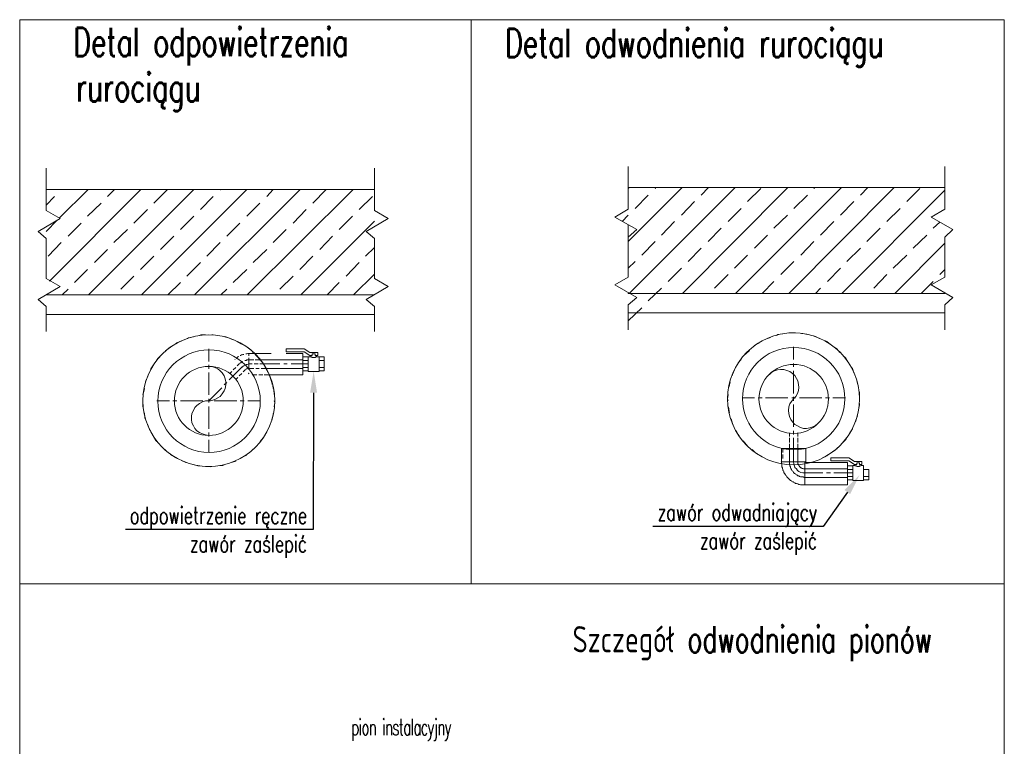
# Model space of a CAD drawing. Header units: millimetres. Extents: x -573548 to 674770, y -210017 to -47794.
# Tile 231 of 234: x 142785 to 146392, y -86688 to -84029. Entities that reach past the tile are written whole.
import ezdxf
from ezdxf import colors
from ezdxf.entities.mleader import LeaderData, LeaderLine
from ezdxf.math import Vec2, Vec3

# ---------------------------------------------------------------- set-up
doc = ezdxf.new("R2010")
doc.units = ezdxf.units.MM
doc.layers.add('_WENT_OPIS', color=7, linetype='Continuous', lineweight=13)
doc.styles.add('opis', font='romans.shx')
doc.styles.add('RomanS', font='romans.shx', dxfattribs={"width": 0.8})
doc.styles.add('WENT_50', font='simplex.shx', dxfattribs={"width": 0.7, "height": 20})

msp = doc.modelspace()

# ---------------------------------------------------------------- hatches: boundary and pattern name
at = {"lineweight": 9}
h = msp.add_hatch(color=9, dxfattribs=at)
edge = h.paths.add_edge_path(flags=0)
edge.add_spline(control_points=[(143520.4, -84653.3), (143518.8, -84653.3), (143517.6, -84652), (143517.6, -84650.5), (143517.6, -84649), (143518.8, -84647.8), (143520.4, -84647.8), (143520.4, -84647.8), (143520.4, -84647.8), (143520.4, -84647.8), (143521.9, -84647.8), (143523.1, -84649), (143523.1, -84650.5), (143523.1, -84652), (143521.9, -84653.3), (143520.4, -84653.3), (143520.4, -84653.3), (143520.4, -84653.3), (143520.4, -84653.3)], knot_values=[0, 0, 0, 0, 1, 1, 1, 2, 2, 2, 3, 3, 3, 4, 4, 4, 5, 5, 5, 6, 6, 6, 6], degree=3, periodic=0)
h = msp.add_hatch(color=9, dxfattribs=at)
edge = h.paths.add_edge_path(flags=0)
edge.add_spline(control_points=[(143600.8, -85302.5), (143599.3, -85302.5), (143598.1, -85301.3), (143598.1, -85299.7), (143598.1, -85298.2), (143599.3, -85297), (143600.8, -85297), (143600.8, -85297), (143600.8, -85297), (143600.8, -85297), (143602.3, -85297), (143603.6, -85298.2), (143603.6, -85299.7), (143603.6, -85301.3), (143602.3, -85302.5), (143600.8, -85302.5), (143600.8, -85302.5), (143600.8, -85302.5), (143600.8, -85302.5)], knot_values=[0, 0, 0, 0, 1, 1, 1, 2, 2, 2, 3, 3, 3, 4, 4, 4, 5, 5, 5, 6, 6, 6, 6], degree=3, periodic=0)
h = msp.add_hatch(color=9, dxfattribs=at)
edge = h.paths.add_edge_path(flags=0)
edge.add_spline(control_points=[(143624.6, -85291.5), (143623.1, -85291.5), (143621.8, -85290.3), (143621.8, -85288.8), (143621.8, -85287.3), (143623.1, -85286), (143624.6, -85286), (143624.6, -85286), (143624.6, -85286), (143624.6, -85286), (143626.1, -85286), (143627.3, -85287.3), (143627.3, -85288.8), (143627.3, -85290.3), (143626.1, -85291.5), (143624.6, -85291.5), (143624.6, -85291.5), (143624.6, -85291.5), (143624.6, -85291.5)], knot_values=[0, 0, 0, 0, 1, 1, 1, 2, 2, 2, 3, 3, 3, 4, 4, 4, 5, 5, 5, 6, 6, 6, 6], degree=3, periodic=0)
h = msp.add_hatch(color=9, dxfattribs=at)
edge = h.paths.add_edge_path(flags=0)
edge.add_spline(control_points=[(143666.7, -85276.9), (143665.1, -85276.9), (143663.9, -85275.7), (143663.9, -85274.1), (143663.9, -85272.6), (143665.1, -85271.4), (143666.7, -85271.4), (143666.7, -85271.4), (143666.7, -85271.4), (143666.7, -85271.4), (143668.2, -85271.4), (143669.4, -85272.6), (143669.4, -85274.1), (143669.4, -85275.7), (143668.2, -85276.9), (143666.7, -85276.9), (143666.7, -85276.9), (143666.7, -85276.9), (143666.7, -85276.9)], knot_values=[0, 0, 0, 0, 1, 1, 1, 2, 2, 2, 3, 3, 3, 4, 4, 4, 5, 5, 5, 6, 6, 6, 6], degree=3, periodic=0)
h = msp.add_hatch(color=9, dxfattribs=at)
edge = h.paths.add_edge_path(flags=0)
edge.add_spline(control_points=[(143624.6, -85326.3), (143623.1, -85326.3), (143621.8, -85325), (143621.8, -85323.5), (143621.8, -85322), (143623.1, -85320.8), (143624.6, -85320.8), (143624.6, -85320.8), (143624.6, -85320.8), (143624.6, -85320.8), (143626.1, -85320.8), (143627.3, -85322), (143627.3, -85323.5), (143627.3, -85325), (143626.1, -85326.3), (143624.6, -85326.3), (143624.6, -85326.3), (143624.6, -85326.3), (143624.6, -85326.3)], knot_values=[0, 0, 0, 0, 1, 1, 1, 2, 2, 2, 3, 3, 3, 4, 4, 4, 5, 5, 5, 6, 6, 6, 6], degree=3, periodic=0)
h = msp.add_hatch(color=9, dxfattribs=at)
edge = h.paths.add_edge_path(flags=0)
edge.add_spline(control_points=[(143686.8, -85308), (143685.3, -85308), (143684, -85306.7), (143684, -85305.2), (143684, -85303.7), (143685.3, -85302.5), (143686.8, -85302.5), (143686.8, -85302.5), (143686.8, -85302.5), (143686.8, -85302.5), (143688.3, -85302.5), (143689.5, -85303.7), (143689.5, -85305.2), (143689.5, -85306.7), (143688.3, -85308), (143686.8, -85308), (143686.8, -85308), (143686.8, -85308), (143686.8, -85308)], knot_values=[0, 0, 0, 0, 1, 1, 1, 2, 2, 2, 3, 3, 3, 4, 4, 4, 5, 5, 5, 6, 6, 6, 6], degree=3, periodic=0)
h = msp.add_hatch(color=9, dxfattribs=at)
edge = h.paths.add_edge_path(flags=0)
edge.add_spline(control_points=[(143699.6, -85331.8), (143698.1, -85331.8), (143696.8, -85330.5), (143696.8, -85329), (143696.8, -85327.5), (143698.1, -85326.3), (143699.6, -85326.3), (143699.6, -85326.3), (143699.6, -85326.3), (143699.6, -85326.3), (143701.1, -85326.3), (143702.3, -85327.5), (143702.3, -85329), (143702.3, -85330.5), (143701.1, -85331.8), (143699.6, -85331.8), (143699.6, -85331.8), (143699.6, -85331.8), (143699.6, -85331.8)], knot_values=[0, 0, 0, 0, 1, 1, 1, 2, 2, 2, 3, 3, 3, 4, 4, 4, 5, 5, 5, 6, 6, 6, 6], degree=3, periodic=0)
h = msp.add_hatch(color=7, dxfattribs=at)
edge = h.paths.add_edge_path(flags=0)
edge.add_spline(control_points=[(145575.9, -85650), (145574.4, -85650), (145573.2, -85648.7), (145573.2, -85647.2), (145573.2, -85645.7), (145574.4, -85644.5), (145575.9, -85644.5), (145575.9, -85644.5), (145575.9, -85644.5), (145575.9, -85644.5), (145577.4, -85644.5), (145578.7, -85645.7), (145578.7, -85647.2), (145578.7, -85648.7), (145577.4, -85650), (145575.9, -85650), (145575.9, -85650), (145575.9, -85650), (145575.9, -85650)], knot_values=[0, 0, 0, 0, 1, 1, 1, 2, 2, 2, 3, 3, 3, 4, 4, 4, 5, 5, 5, 6, 6, 6, 6], degree=3, periodic=0)
h = msp.add_hatch(color=7, dxfattribs=at)
edge = h.paths.add_edge_path(flags=0)
edge.add_spline(control_points=[(145661.9, -85650), (145660.4, -85650), (145659.1, -85648.7), (145659.1, -85647.2), (145659.1, -85645.7), (145660.4, -85644.5), (145661.9, -85644.5), (145661.9, -85644.5), (145661.9, -85644.5), (145661.9, -85644.5), (145663.4, -85644.5), (145664.6, -85645.7), (145664.6, -85647.2), (145664.6, -85648.7), (145663.4, -85650), (145661.9, -85650), (145661.9, -85650), (145661.9, -85650), (145661.9, -85650)], knot_values=[0, 0, 0, 0, 1, 1, 1, 2, 2, 2, 3, 3, 3, 4, 4, 4, 5, 5, 5, 6, 6, 6, 6], degree=3, periodic=0)

# ---------------------------------------------------------------- linework, layer by layer
at = {"color": 7, "lineweight": 9, "elevation": 126}
for points in [[(146392.2, -86093.4), (142785.5, -86093.4), (142785.5, -84028.7), (146392.2, -84028.7)], [(144439, -84028.7), (146392.2, -84028.7), (146392.2, -86093.4), (144439, -86093.4)], [(143856.8, -85257.7), (143847.7, -85257.7), (143827.6, -85244.9), (143761.8, -85244.9), (143761.8, -85233.9), (143827.6, -85233.9), (143847.7, -85246.7), (143877, -85246.7), (143877, -85257.7), (143867.8, -85257.7), (143867.8, -85252.2), (143856.8, -85252.2)], [(145852.1, -85656.4), (145842.9, -85656.4), (145822.8, -85643.6), (145757, -85643.6), (145757, -85632.6), (145822.8, -85632.6), (145842.9, -85645.4), (145870.4, -85645.4), (145870.4, -85656.4), (145861.2, -85656.4), (145861.2, -85650.9), (145852.1, -85650.9)], [(146392.2, -89812.1), (142785.5, -89812.1), (142785.5, -86093.4), (146392.2, -86093.4)]]:
    msp.add_lwpolyline(points, close=True, dxfattribs=at)
at = {"color": 9, "lineweight": 9, "elevation": 126}
for points in [[(142882.1, -84571.9), (142882.1, -84727.3), (142933.3, -84756.6), (142852.8, -84804.1), (142882.1, -84829.7), (142882.1, -84976), (142933.3, -85005.3), (142852.8, -85052.9), (142882.1, -85078.5), (142882.1, -85169.9)], [(144085.4, -84571.9), (144085.4, -84727.3), (144134.8, -84756.6), (144054.4, -84804.1), (144085.4, -84829.7), (144085.4, -84976), (144134.8, -85005.3), (144054.4, -85052.9), (144085.4, -85078.5), (144085.4, -85169.9)], [(145014.5, -84566.4), (145014.5, -84721.8), (144965.1, -84751.1), (145045.6, -84796.8), (145014.5, -84824.3), (145014.5, -84970.6), (144965.1, -84999.8), (145045.6, -85045.5), (145014.5, -85073), (145014.5, -85164.4)], [(146173.9, -84566.4), (146173.9, -84721.8), (146124.6, -84751.1), (146203.2, -84796.8), (146173.9, -84824.3), (146173.9, -84970.6), (146124.6, -84999.8), (146203.2, -85045.5), (146173.9, -85073), (146173.9, -85164.4)], [(145014.5, -84646.9), (145018.1, -84643.2)], [(145014.5, -84840.7), (145212, -84643.2)], [(145014.5, -84721.8), (145014.5, -84643.2), (146173.9, -84643.2)], [(145018.1, -85030.9), (145405.8, -84643.2)], [(145113.2, -84646.9), (145115.1, -84643.2)], [(145213.8, -85030.9), (145599.7, -84643.2)], [(145281.5, -84670.6), (145308.9, -84643.2)], [(145407.7, -85030.9), (145795.4, -84643.2)], [(145451.6, -84694.4), (145500.9, -84646.9)], [(145603.4, -85030.9), (145989.2, -84643.2)], [(145694.8, -84646.9), (145698.5, -84643.2)], [(145864.9, -84670.6), (145892.3, -84643.2)], [(146035, -84694.4), (146082.5, -84646.9)], [(142882.1, -84650.5), (144085.4, -84650.5), (144085.4, -84727.3)], [(142882.1, -84707.2), (142913.2, -84676.1)], [(142894.9, -84985.2), (143229.6, -84650.5)], [(142929.6, -84754.8), (143035.7, -84650.5)], [(142937, -84650.5), (142938.8, -84650.5)], [(143037.5, -85036.4), (143423.4, -84650.5)], [(143107, -84676.1), (143132.6, -84650.5)], [(143231.4, -85036.4), (143617.3, -84650.5)], [(143277.1, -84699.9), (143326.5, -84650.5)], [(143425.3, -85036.4), (143813, -84650.5)], [(143447.2, -84723.7), (143494.7, -84676.1)], [(143619.1, -85036.4), (144006.8, -84650.5)], [(143690.4, -84676.1), (143714.2, -84650.5)], [(143858.7, -84699.9), (143908.1, -84650.5)], [(144028.8, -84723.7), (144078.1, -84676.1)], [(145040.1, -84720), (145087.6, -84670.6)], [(145621.6, -84720), (145671, -84670.6)], [(145797.2, -85030.9), (146173.9, -84652.4)], [(143033.9, -84747.4), (143083.3, -84699.9)], [(143617.3, -84747.4), (143664.8, -84699.9)], [(145210.2, -84743.8), (145257.7, -84694.4)], [(145380.2, -84767.6), (145427.8, -84720)], [(145791.7, -84743.8), (145841.1, -84694.4)], [(145961.8, -84767.6), (146011.2, -84720)], [(143204, -84773.1), (143253.3, -84723.7)], [(143374, -84796.8), (143423.4, -84747.4)], [(143787.4, -84773.1), (143834.9, -84723.7)], [(143955.6, -84796.8), (144005, -84747.4)], [(144992.5, -84767.6), (145014.5, -84743.8)], [(145548.5, -84791.3), (145597.9, -84743.8)], [(142882.1, -84804.1), (142922.3, -84762.1)], [(142962.6, -84820.6), (143010.1, -84773.1)], [(143544.1, -84820.6), (143591.7, -84773.1)], [(143814.8, -85036.4), (144085.4, -84765.7)], [(145014.5, -84970.6), (145014.5, -84780.4)], [(145137, -84816.9), (145184.6, -84767.6)], [(145307.1, -84840.7), (145354.6, -84791.3)], [(145718.6, -84816.9), (145767.9, -84767.6)], [(145888.6, -84840.7), (145938, -84791.3)], [(146131.9, -84791.3), (146155.7, -84769.4)], [(143130.8, -84844.4), (143180.2, -84796.8)], [(143300.9, -84870), (143350.3, -84820.6)], [(143714.2, -84844.4), (143761.8, -84796.8)], [(143884.3, -84870), (143931.8, -84820.6)], [(144085.4, -84829.7), (144085.4, -84976)], [(145477.2, -84864.5), (145524.7, -84816.9)], [(146058.7, -84864.5), (146108.1, -84816.9)], [(142889.4, -84893.8), (142937, -84844.4)], [(143471, -84893.8), (143520.4, -84844.4)], [(144052.5, -84893.8), (144085.4, -84862.7)], [(145063.9, -84890.1), (145113.2, -84840.7)], [(145233.9, -84913.9), (145281.5, -84864.5)], [(145647.2, -84890.1), (145694.8, -84840.7)], [(145815.5, -84913.9), (145864.9, -84864.5)], [(145991.1, -85030.9), (146173.9, -84846.2)], [(143059.5, -84917.5), (143107, -84870)], [(143227.7, -84943.1), (143277.1, -84893.8)], [(143641.1, -84917.5), (143690.4, -84870)], [(143811.1, -84943.1), (143858.7, -84893.8)], [(145404, -84937.6), (145451.6, -84890.1)], [(145985.6, -84937.6), (146035, -84890.1)], [(143397.8, -84966.9), (143447.2, -84917.5)], [(143981.2, -84966.9), (144028.8, -84917.5)], [(145014.5, -84937.6), (145040.1, -84913.9)], [(145160.8, -84987), (145210.2, -84937.6)], [(145574.1, -84961.4), (145621.6, -84913.9)], [(145744.2, -84987), (145791.7, -84937.6)], [(142986.3, -84990.7), (143033.9, -84943.1)], [(143156.4, -85014.5), (143204, -84966.9)], [(143567.9, -84990.7), (143617.3, -84943.1)], [(143738, -85014.5), (143787.4, -84966.9)], [(144008.6, -85036.4), (144085.4, -84959.6)], [(145330.9, -85010.8), (145380.2, -84961.4)], [(145914.2, -85010.8), (145961.8, -84961.4)], [(146155.7, -84961.4), (146173.9, -84943.1)], [(143328.3, -85036.4), (143374, -84990.7)], [(143911.7, -85036.4), (143955.6, -84990.7)], [(145504.6, -85030.9), (145548.5, -84987)], [(146088, -85030.9), (146131.9, -84987)], [(144085.4, -85034.6), (144085.4, -85036.4), (142882.1, -85036.4), (144083.6, -85036.4)], [(142940.6, -85036.4), (142962.6, -85014.5)], [(143522.2, -85036.4), (143544.1, -85014.5)], [(145016.3, -85030.9), (146173.9, -85030.9), (145014.5, -85030.9), (145014.5, -85029.1)], [(145087.6, -85058.3), (145137, -85010.8)], [(145700.3, -85030.9), (145718.6, -85010.8)], [(144085.4, -85078.5), (144085.4, -85107.7), (142882.1, -85107.7)], [(146173.9, -85102.2), (145014.5, -85102.2), (145014.5, -85073)], [(145014.5, -85131.5), (145063.9, -85083.9)], [(143535, -85188.2), (143540.5, -85190), (143556.9, -85195.5), (143564.2, -85199.2)], [(143569.7, -85201), (143577, -85204.6), (143582.5, -85206.5), (143597.2, -85215.6), (143604.5, -85219.3)], [(143610, -85222.9), (143617.3, -85226.6), (143622.8, -85230.3), (143635.6, -85241.2), (143641.1, -85246.7)], [(143578.9, -85268.7), (143580.7, -85266.8), (143582.5, -85265), (143584.4, -85263.2), (143586.2, -85263.2), (143588, -85261.3)], [(143593.5, -85257.7), (143595.3, -85257.7), (143597.2, -85255.9), (143600.8, -85255.9), (143602.6, -85254), (143604.5, -85254), (143606.3, -85254)], [(143706.9, -85250.4), (143646.5, -85250.4), (143644.7, -85250.4), (143624.6, -85250.4), (143624.6, -85259.5), (143624.6, -85250.4), (143622.8, -85250.4), (143620.9, -85250.4), (143617.3, -85252.2), (143615.4, -85252.2), (143613.6, -85252.2)], [(143646.5, -85252.2), (143652, -85257.7), (143655.7, -85261.3), (143666.7, -85274.1), (143672.1, -85281.5)], [(143610, -85294.3), (143606.3, -85296.1), (143600.8, -85299.7), (143553.3, -85347.3)], [(143573.4, -85272.3), (143575.2, -85272.3)], [(143602.6, -85279.6), (143600.8, -85281.5), (143599, -85281.5), (143597.2, -85283.3), (143595.3, -85285.1), (143593.5, -85285.1), (143591.7, -85286.9), (143589.8, -85288.8), (143582.5, -85296.1)], [(143642.9, -85305.2), (143624.6, -85305.2), (143624.6, -85310.7), (143624.6, -85305.2), (143624.6, -85292.4), (143624.6, -85305.2), (143622.8, -85305.2), (143620.9, -85305.2), (143619.1, -85307.1), (143617.3, -85307.1), (143615.4, -85307.1), (143613.6, -85308.9), (143611.8, -85310.7), (143604.5, -85318)], [(143642.9, -85274.1), (143624.6, -85274.1), (143624.6, -85266.8), (143624.6, -85274.1), (143624.6, -85286.9), (143624.6, -85274.1), (143622.8, -85274.1), (143620.9, -85274.1), (143619.1, -85274.1), (143617.3, -85274.1), (143615.4, -85276), (143613.6, -85276), (143611.8, -85276), (143610, -85276)], [(143615.4, -85290.6), (143619.1, -85290.6), (143624.6, -85288.8), (143637.4, -85288.8)], [(143644.7, -85288.8), (143659.3, -85288.8)], [(143670.3, -85305.2), (143686.8, -85305.2), (143822.1, -85305.2), (143822.1, -85274.1), (143666.7, -85274.1), (143648.4, -85274.1)], [(143664.8, -85288.8), (143677.6, -85288.8), (143679.5, -85288.8), (143738, -85288.8)], [(143675.8, -85286.9), (143681.3, -85292.4), (143683.1, -85297.9), (143692.3, -85312.5), (143694.1, -85319.9)], [(143555.1, -85323.5), (143562.4, -85316.2)], [(143567.9, -85310.7), (143577, -85301.6)], [(143599, -85323.5), (143589.8, -85332.7)], [(143637.4, -85329), (143653.9, -85329)], [(143650.2, -85305.2), (143663, -85305.2)], [(143661.2, -85329), (143675.8, -85329)], [(143681.3, -85329), (143699.6, -85329), (143822.1, -85329), (143822.1, -85305.2)], [(143697.7, -85327.2), (143701.4, -85334.5), (143703.2, -85338.2), (143708.7, -85356.4), (143710.5, -85363.8)], [(143584.4, -85338.2), (143577, -85345.5)], [(143712.4, -85369.2), (143714.2, -85378.4), (143716, -85383.9), (143717.9, -85400.3)], [(145605.2, -85553.9), (145605.2, -85541.1)], [(145636.3, -85541.1), (145636.3, -85553.9)], [(145605.2, -85574.1), (145605.2, -85559.4), (145605.2, -85575.9)], [(145605.2, -85592.4), (145605.2, -85581.4)], [(145605.2, -85583.2), (145605.2, -85597.8)], [(145619.8, -85559.4), (145619.8, -85572.2)], [(145619.8, -85579.6), (145619.8, -85592.4)], [(145636.3, -85575.9), (145636.3, -85559.4), (145636.3, -85574.1)], [(145636.3, -85581.4), (145636.3, -85592.4)], [(145636.3, -85599.7), (145636.3, -85583.2)], [(145581.4, -85599.7), (145581.4, -85612.5)], [(145581.4, -85619.8), (145581.4, -85632.6), (145581.4, -85634.4)], [(145605.2, -85603.3), (145605.2, -85621.6)], [(145619.8, -85599.7), (145619.8, -85612.5)]]:
    msp.add_lwpolyline(points, dxfattribs=at)
at = {"color": 7, "lineweight": 9, "elevation": 126}
for points in [[(143399.6, -85195.5), (143403.3, -85193.7), (143421.6, -85190)], [(143443.5, -85184.5), (143449, -85182.7), (143465.5, -85182.7)], [(143489.3, -85182.7), (143494.7, -85182.7), (143511.2, -85184.5)], [(145557.6, -85184.5), (145563.1, -85180.9), (145581.4, -85179)], [(145603.4, -85175.4), (145608.8, -85175.4), (145627.1, -85175.4)], [(145649.1, -85177.2), (145654.6, -85177.2), (145671, -85180.9)], [(145694.8, -85186.4), (145700.3, -85188.2), (145714.9, -85195.5)], [(143319.2, -85241.2), (143324.7, -85237.6), (143337.5, -85226.6)], [(143357.6, -85213.8), (143361.2, -85212), (143377.7, -85204.6)], [(145475.3, -85222.9), (145480.8, -85219.3), (145495.5, -85212)], [(145515.6, -85199.2), (145521.1, -85197.3), (145535.7, -85191.8)], [(145619.8, -85272.3), (145619.8, -85226.6)], [(145736.9, -85204.6), (145742.3, -85206.5), (145755.1, -85217.5)], [(143288.1, -85274.1), (143291.8, -85268.7), (143302.7, -85257.7)], [(143478.3, -85279.6), (143478.3, -85233.9)], [(143822.1, -85274.1), (143822.1, -85250.4), (143761.8, -85250.4)], [(143849.5, -85257.7), (143849.5, -85263.2), (143842.2, -85263.2), (143842.2, -85316.2), (143882.5, -85316.2), (143882.5, -85263.2), (143873.3, -85263.2), (143873.3, -85257.7)], [(145442.4, -85254), (145446.1, -85250.4), (145458.9, -85239.4)], [(145773.4, -85230.3), (145778.9, -85233.9), (145789.9, -85246.7)], [(143264.3, -85312.5), (143266.1, -85307.1), (143275.3, -85292.4)], [(143478.3, -85307.1), (143478.3, -85292.4)], [(143752.6, -85288.8), (143765.4, -85288.8)], [(143780, -85288.8), (143840.4, -85288.8)], [(143822.1, -85276), (143822.1, -85263.2), (143842.2, -85263.2)], [(143842.2, -85314.4), (143822.1, -85314.4), (143822.1, -85301.6), (143822.1, -85276), (143842.2, -85276)], [(143849.5, -85263.2), (143851.4, -85263.2), (143853.2, -85263.2), (143855, -85263.2), (143855, -85265), (143856.8, -85265), (143858.7, -85265), (143860.5, -85265), (143862.3, -85265), (143864.2, -85265), (143866, -85265), (143867.8, -85265), (143869.7, -85263.2), (143871.5, -85263.2), (143873.3, -85263.2)], [(143882.5, -85263.2), (143900.7, -85263.2), (143900.7, -85276)], [(143882.5, -85276), (143900.7, -85276), (143900.7, -85301.6), (143882.5, -85301.6)], [(145415, -85290.6), (145416.8, -85285.1), (145427.8, -85272.3)], [(145619.8, -85299.7), (145619.8, -85286.9)], [(145806.4, -85263.2), (145810, -85266.8), (145819.2, -85281.5)], [(143246, -85354.6), (143247.9, -85349.1), (143255.2, -85334.5)], [(143478.3, -85402.2), (143478.3, -85319.9)], [(143822.1, -85301.6), (143842.2, -85301.6)], [(143882.5, -85314.4), (143900.7, -85314.4), (143900.7, -85301.6)], [(145394.9, -85332.7), (145396.7, -85327.2), (145404, -85310.7)], [(145619.8, -85396.7), (145619.8, -85314.4)], [(145832, -85301.6), (145835.6, -85305.2), (145841.1, -85321.7)], [(143535, -85365.6), (143544.1, -85356.4)], [(145382.1, -85376.6), (145383.9, -85371.1), (145387.6, -85354.6)], [(145850.2, -85343.6), (145852.1, -85349.1), (145855.7, -85365.6)], [(143236.9, -85400.3), (143238.7, -85394.8), (143242.4, -85378.4)], [(143478.3, -85424.1), (143525.8, -85376.6)], [(145380.2, -85422.3), (145378.4, -85416.8), (145380.2, -85400.3)], [(145859.4, -85387.5), (145861.2, -85393), (145861.2, -85411.3)], [(143236.9, -85446.1), (143236.9, -85440.6), (143236.9, -85424.1)], [(143288.1, -85424.1), (143333.8, -85424.1)], [(143346.6, -85424.1), (143361.2, -85424.1)], [(143374, -85424.1), (143456.3, -85424.1)], [(143471, -85424.1), (143483.8, -85424.1)], [(143478.3, -85429.6), (143478.3, -85416.8)], [(143498.4, -85424.1), (143580.7, -85424.1)], [(143593.5, -85424.1), (143608.1, -85424.1)], [(143620.9, -85424.1), (143666.7, -85424.1)], [(143717.9, -85424.1), (143719.7, -85429.6), (143717.9, -85446.1)], [(145431.4, -85413.1), (145477.2, -85413.1)], [(145490, -85413.1), (145504.6, -85413.1)], [(145517.4, -85413.1), (145599.7, -85413.1)], [(145614.3, -85413.1), (145627.1, -85413.1)], [(145619.8, -85424.1), (145619.8, -85409.5)], [(145619.8, -85519.2), (145619.8, -85436.9)], [(145641.8, -85413.1), (145724.1, -85413.1)], [(145736.9, -85413.1), (145751.5, -85413.1)], [(145764.3, -85413.1), (145810, -85413.1)], [(145861.2, -85433.2), (145861.2, -85438.7), (145857.6, -85457)], [(143246, -85491.8), (143244.2, -85486.3), (143242.4, -85468)], [(143478.3, -85526.5), (143478.3, -85444.2)], [(143714.2, -85469.8), (143714.2, -85475.3), (143708.7, -85491.8)], [(145385.7, -85468), (145383.9, -85462.5), (145382.1, -85446.1)], [(145853.9, -85479), (145852.1, -85484.5), (145846.6, -85500.9)], [(143264.3, -85533.8), (143260.7, -85528.3), (143255.2, -85511.9)], [(143701.4, -85513.7), (143699.6, -85519.2), (143692.3, -85533.8)], [(145398.5, -85511.9), (145396.7, -85506.4), (145391.2, -85489.9)], [(143478.3, -85553.9), (143478.3, -85539.3)], [(145420.5, -85552.1), (145416.8, -85546.6), (145409.5, -85532)], [(145619.8, -85546.6), (145619.8, -85533.8)], [(145837.4, -85521), (145835.6, -85526.5), (145826.5, -85541.1)], [(143288.1, -85572.2), (143284.4, -85568.6), (143275.3, -85553.9)], [(143478.3, -85612.5), (143478.3, -85566.8)], [(143681.3, -85553.9), (143677.6, -85559.4), (143666.7, -85572.2)], [(145449.7, -85586.9), (145446.1, -85583.2), (145435.1, -85570.4)], [(145619.8, -85605.2), (145619.8, -85561.3)], [(145813.7, -85561.3), (145810, -85566.8), (145799, -85577.7)], [(143319.2, -85605.2), (143315.5, -85601.5), (143302.7, -85588.7)], [(143357.6, -85632.6), (143352.1, -85628.9), (143337.5, -85619.8)], [(143617.3, -85619.8), (143613.6, -85623.4), (143597.2, -85632.6)], [(143652, -85590.5), (143648.4, -85594.2), (143635.6, -85605.2)], [(145486.3, -85616.1), (145480.8, -85614.3), (145468, -85601.5)], [(145607, -85647.2), (145575.9, -85647.2), (145575.9, -85597.8), (145607, -85597.8)], [(145727.7, -85687.5), (145661.9, -85687.5), (145654.6, -85687.5), (145647.2, -85685.6), (145639.9, -85682), (145634.4, -85678.3), (145630.8, -85672.8), (145625.3, -85667.3), (145623.5, -85661.8), (145621.6, -85654.5), (145619.8, -85647.2), (145619.8, -85597.8)], [(145634.4, -85597.8), (145665.5, -85597.8), (145665.5, -85647.2), (145634.4, -85647.2)], [(145746, -85621.6), (145742.3, -85625.3), (145725.9, -85632.6)], [(145782.6, -85594.2), (145778.9, -85599.7), (145764.3, -85608.8)], [(143399.6, -85650.9), (143394.2, -85649), (143377.7, -85641.7)], [(143443.5, -85661.8), (143438.1, -85661.8), (143421.6, -85656.4)], [(143535, -85658.2), (143529.5, -85660), (143511.2, -85661.8)], [(143577, -85643.6), (143573.4, -85645.4), (143556.9, -85650.9)], [(145605.2, -85647.2), (145575.9, -85647.2), (145575.9, -85650.9), (145575.9, -85654.5), (145577.8, -85656.4), (145577.8, -85660), (145577.8, -85663.7), (145577.8, -85665.5), (145579.6, -85669.2), (145579.6, -85671), (145581.4, -85674.7), (145581.4, -85678.3), (145583.2, -85680.1), (145585.1, -85683.8), (145585.1, -85685.6), (145586.9, -85689.3), (145588.7, -85691.1), (145590.6, -85694.8), (145592.4, -85696.6), (145594.2, -85698.4), (145596, -85702.1), (145597.9, -85703.9), (145599.7, -85705.7), (145601.5, -85707.6), (145605.2, -85711.2), (145607, -85713.1), (145608.8, -85714.9), (145612.5, -85716.7), (145614.3, -85718.5), (145616.2, -85720.4), (145619.8, -85720.4), (145621.6, -85722.2), (145625.3, -85724), (145627.1, -85725.9), (145630.8, -85725.9), (145634.4, -85727.7), (145636.3, -85727.7), (145639.9, -85729.5), (145641.8, -85729.5), (145645.4, -85731.3), (145649.1, -85731.3), (145650.9, -85731.3), (145654.6, -85731.3), (145658.2, -85731.3), (145661.9, -85731.3), (145661.9, -85703.9), (145817.3, -85703.9), (145817.3, -85672.8), (145660, -85672.8)], [(145661.9, -85676.5), (145661.9, -85647.2), (145632.6, -85647.2)], [(145817.3, -85672.8), (145817.3, -85649), (145660, -85649)], [(145844.8, -85656.4), (145844.8, -85660), (145837.4, -85660), (145837.4, -85714.9), (145875.8, -85714.9), (145875.8, -85660), (145868.5, -85660), (145868.5, -85656.4)], [(143489.3, -85663.7), (143483.8, -85665.5), (143465.5, -85663.7)], [(145740.5, -85687.5), (145755.1, -85687.5)], [(145767.9, -85687.5), (145835.6, -85687.5)], [(145817.3, -85700.3), (145817.3, -85674.7), (145817.3, -85661.8), (145837.4, -85661.8)], [(145817.3, -85674.7), (145837.4, -85674.7)], [(145868.5, -85660), (145866.7, -85661.8), (145864.9, -85661.8), (145863, -85661.8), (145861.2, -85661.8), (145861.2, -85663.7), (145859.4, -85663.7), (145857.6, -85663.7), (145855.7, -85663.7), (145853.9, -85663.7), (145852.1, -85663.7), (145850.2, -85661.8), (145848.4, -85661.8), (145846.6, -85661.8), (145844.8, -85661.8), (145844.8, -85660)], [(145875.8, -85674.7), (145896, -85674.7), (145896, -85700.3)], [(145661.9, -85731.3), (145817.3, -85731.3), (145817.3, -85703.9)], [(145837.4, -85700.3), (145817.3, -85700.3), (145817.3, -85713.1), (145837.4, -85713.1)], [(145875.8, -85700.3), (145896, -85700.3), (145896, -85713.1), (145875.8, -85713.1)]]:
    msp.add_lwpolyline(points, dxfattribs=at)
at = {"color": 1, "lineweight": 9, "elevation": 126}
for points in [[(143478.3, -85550.3), (143465.5, -85548.5), (143454.5, -85544.8), (143443.5, -85539.3), (143434.4, -85533.8), (143427.1, -85524.7), (143421.6, -85515.5), (143416.1, -85504.6), (143414.3, -85491.8), (143414.3, -85480.8), (143416.1, -85469.8), (143421.6, -85458.9), (143427.1, -85447.9), (143434.4, -85440.6), (143443.5, -85433.2), (143454.5, -85427.8), (143465.5, -85424.1), (143478.3, -85424.1), (143489.3, -85422.3), (143500.2, -85418.6), (143511.2, -85413.1), (143520.4, -85407.6), (143527.7, -85398.5), (143535, -85387.5), (143538.6, -85378.4), (143540.5, -85365.6), (143540.5, -85354.6), (143538.6, -85343.6), (143535, -85332.7), (143527.7, -85321.7), (143520.4, -85314.4), (143511.2, -85307.1), (143500.2, -85301.6), (143489.3, -85297.9), (143478.3, -85297.9)], [(145532, -85327.2), (145539.3, -85319.9), (145550.3, -85314.4), (145561.3, -85310.7), (145572.3, -85308.9), (145585.1, -85308.9), (145596, -85312.5), (145607, -85316.2), (145616.2, -85323.5), (145625.3, -85330.8), (145630.8, -85341.8), (145636.3, -85351), (145638.1, -85363.8), (145639.9, -85374.7), (145638.1, -85385.7), (145634.4, -85396.7), (145629, -85407.6), (145619.8, -85416.8), (145612.5, -85425.9), (145607, -85435.1), (145603.4, -85446.1), (145601.5, -85458.9), (145603.4, -85469.8), (145605.2, -85480.8), (145610.7, -85491.8), (145616.2, -85500.9), (145625.3, -85510.1), (145634.4, -85515.5), (145645.4, -85521), (145656.4, -85524.7), (145667.4, -85524.7), (145680.2, -85522.9), (145691.1, -85519.2), (145700.3, -85513.7), (145709.4, -85506.4)]]:
    msp.add_lwpolyline(points, dxfattribs=at)
at = {"color": 100, "lineweight": 9, "elevation": 126}
for points in [[(145636.3, -85597.8), (145636.3, -85647.2), (145605.2, -85647.2), (145605.2, -85597.8)], [(145661.9, -85703.9), (145661.9, -85672.8), (145660, -85672.8), (145658.2, -85672.8), (145656.4, -85672.8), (145654.6, -85671), (145652.7, -85671), (145650.9, -85671), (145649.1, -85669.2), (145647.2, -85669.2), (145645.4, -85667.3), (145643.6, -85665.5), (145641.8, -85663.7), (145641.8, -85661.8), (145639.9, -85661.8), (145639.9, -85660), (145638.1, -85658.2), (145638.1, -85656.4), (145636.3, -85654.5), (145636.3, -85652.7), (145636.3, -85650.9), (145636.3, -85649), (145636.3, -85647.2), (145605.2, -85647.2), (145605.2, -85650.9), (145605.2, -85652.7), (145605.2, -85654.5), (145607, -85658.2), (145607, -85660), (145607, -85661.8), (145608.8, -85665.5), (145608.8, -85667.3), (145608.8, -85669.2), (145610.7, -85671), (145612.5, -85674.7), (145612.5, -85676.5), (145614.3, -85678.3), (145616.2, -85680.1), (145618, -85682), (145619.8, -85683.8), (145619.8, -85685.6), (145621.6, -85687.5), (145623.5, -85689.3), (145627.1, -85691.1), (145629, -85692.9), (145630.8, -85694.8), (145632.6, -85694.8), (145634.4, -85696.6), (145636.3, -85698.4), (145639.9, -85698.4), (145641.8, -85700.3), (145643.6, -85700.3), (145645.4, -85702.1), (145649.1, -85702.1), (145650.9, -85702.1), (145652.7, -85702.1), (145656.4, -85702.1), (145658.2, -85703.9)]]:
    msp.add_lwpolyline(points, close=True, dxfattribs=at)
at = {"color": 7, "lineweight": 9}
msp.add_circle((145619.8, -85416.8, 126), 241.4, dxfattribs=at)
at = {"color": 9, "lineweight": 9}
for centre in [(143479.2, -85425, 126), (145620.7, -85415.9, 126)]:
    msp.add_circle(centre, 187.5, dxfattribs=at)
at = {"color": 140, "lineweight": 9}
msp.add_circle((143478.3, -85424.1, 126), 126.2, dxfattribs=at)
at = {"color": 7, "lineweight": 9}
msp.add_ellipse((143478.3, -85423.2, 126), major_axis=(241.4, 0), ratio=0.996212, start_param=0, end_param=6.283185, dxfattribs=at)
at = {"color": 100, "lineweight": 9}
msp.add_ellipse((145620.7, -85416.8, 126), major_axis=(127.1, 0), ratio=0.992806, start_param=0, end_param=6.283185, dxfattribs=at)

# ---------------------------------------------------------------- texts
at = {"color": 7, "lineweight": 9, "style": 'RomanS', "width": 0.7}
for s, height, p in [('Detal odpowietrzenia', 103.68, (142982.1, -84162.4, 126)), ('Detal odwodnienia rurociągu', 103.68, (144563.5, -84166.1, 126)), ('rurociągu', 103.68, (142991.6, -84328.5, 126)), ('Szczegół odwodnienia pionów', 96, (144810.8, -86344.5, 126))]:
    msp.add_text(s, height=height, dxfattribs=at).set_placement(p)
at = {"layer": '_WENT_OPIS', "lineweight": 9, "ltscale": 100, "insert": (144182, -86628.1, 126), "char_height": 60, "width": 1305.244, "attachment_point": 5, "style": 'opis'}
msp.add_mtext('\\T0.9;\\W0.6;pion instalacyjny', dxfattribs=at)

# ---------------------------------------------------------------- leaders
at = {"layer": '_WENT_OPIS', "lineweight": 9, "ltscale": 100}
ml = msp.add_multileader_mtext('Standard', dxfattribs=at)
ml.set_content('odpowietrzenie ręczne\\Pzawór zaślepić\\P', color=256, style='WENT_50')
ml.set_leader_properties(linetype='ByLayer')
ml.build(insert=Vec2(0, 0))
ml.multileader.update_dxf_attribs({"text_left_attachment_type": 6, "text_right_attachment_type": 6, "dogleg_length": 6.22, "arrow_head_size": 77.8})
ctx = ml.context
ctx.base_point, ctx.char_height, ctx.arrow_head_size, ctx.landing_gap_size, ctx.plane_origin, ctx.plane_x_axis, ctx.plane_y_axis = Vec3(143103.2, -85894.9, 126), 62.208, 77.8, 15.6, Vec3(150123.7, -78373, 126), Vec3(-1, 0), Vec3(0, -1)
ctx.left_attachment, ctx.right_attachment, ctx.text_align_type, ctx.attachment_type = 6, 6, 2, 2
notes = []
notes.append((ctx, [(0, (1, 1, 0), (143860.1, -85894.9, 126), (-1, 0), 6.22, [(0, [(143862.3, -85316.2, 126)], 256, [])])]))
ctx.mtext.insert, ctx.mtext.alignment, ctx.mtext.flow_direction = Vec3(143838.3, -85811.9, 126), 3, 5
ml = msp.add_multileader_mtext('Standard', dxfattribs=at)
ml.set_content('zawór odwadniający\\Pzawór zaślepić\\P', color=256, style='WENT_50')
ml.set_leader_properties(linetype='ByLayer')
ml.build(insert=Vec2(0, 0))
ml.multileader.update_dxf_attribs({"text_left_attachment_type": 6, "text_right_attachment_type": 6, "dogleg_length": 6.22, "arrow_head_size": 77.8})
ctx = ml.context
ctx.base_point, ctx.char_height, ctx.arrow_head_size, ctx.landing_gap_size, ctx.plane_origin, ctx.plane_x_axis, ctx.plane_y_axis = Vec3(145041.8, -85883.3, 126), 62.208, 77.8, 15.6, Vec3(151957.2, -78365.7, 126), Vec3(-1, 0), Vec3(0, -1)
ctx.left_attachment, ctx.right_attachment, ctx.text_align_type = 6, 6, 2
notes.append((ctx, [(0, (1, 1, 0), (145728.2, -85883.3, 126), (-1, 0), 6.22, [(0, [(145862.2, -85694.4, 126)], 256, [])])]))
ctx.mtext.insert, ctx.mtext.alignment, ctx.mtext.flow_direction = Vec3(145706.4, -85800.3, 126), 3, 5
for ctx, leaders in notes:
    for number, flags, end, landing, length, lines in leaders:
        leader = LeaderData()
        leader.index, (leader.has_last_leader_line, leader.has_dogleg_vector, leader.attachment_direction) = number, flags
        leader.last_leader_point, leader.dogleg_vector, leader.dogleg_length = Vec3(end), Vec3(landing), length
        for number, points, colour, breaks in lines:
            line = LeaderLine()
            line.index, line.vertices, line.color, line.breaks = number, Vec3.list(points), colors.encode_raw_color(colour), breaks
            leader.lines.append(line)
        ctx.leaders.append(leader)

doc.saveas('drawing.dxf')
